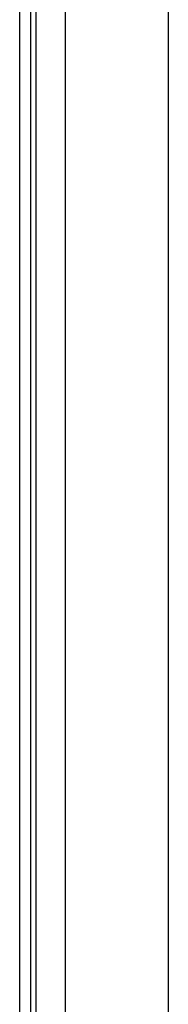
# Model space of a CAD drawing. Header units: inches. Extents: x 20 to 683, y 61 to 320.
# Tile 90 of 256: x 92.348 to 93.25, y 189.741 to 195.725. Entities that reach past the tile are written whole.
import ezdxf

# ---------------------------------------------------------------- set-up
doc = ezdxf.new("R2010")
doc.units = ezdxf.units.IN
doc.header["$MEASUREMENT"] = 0
doc.layers.add('Visible Edges(ANSI)', color=7, linetype='Continuous', lineweight=25)
doc.layers.add('Visible Tangent Edges(ANSI)', color=7, linetype='Continuous', lineweight=25)

msp = doc.modelspace()

# ---------------------------------------------------------------- linework, layer by layer
at = {"layer": 'Visible Edges(ANSI)'}
for p, q in [((92.3478, 183.9917), (92.3478, 207.5947)), ((92.4158, 183.9917), (92.4158, 207.5947)), ((92.6253, 184.7897), (92.6253, 206.9897)), ((93.2503, 206.9897), (93.2503, 184.7897))]:
    msp.add_line(p, q, dxfattribs=at)
at = {"layer": 'Visible Tangent Edges(ANSI)'}
msp.add_line((92.4468, 207.5947), (92.4468, 183.8747), dxfattribs=at)

doc.saveas('drawing.dxf')
